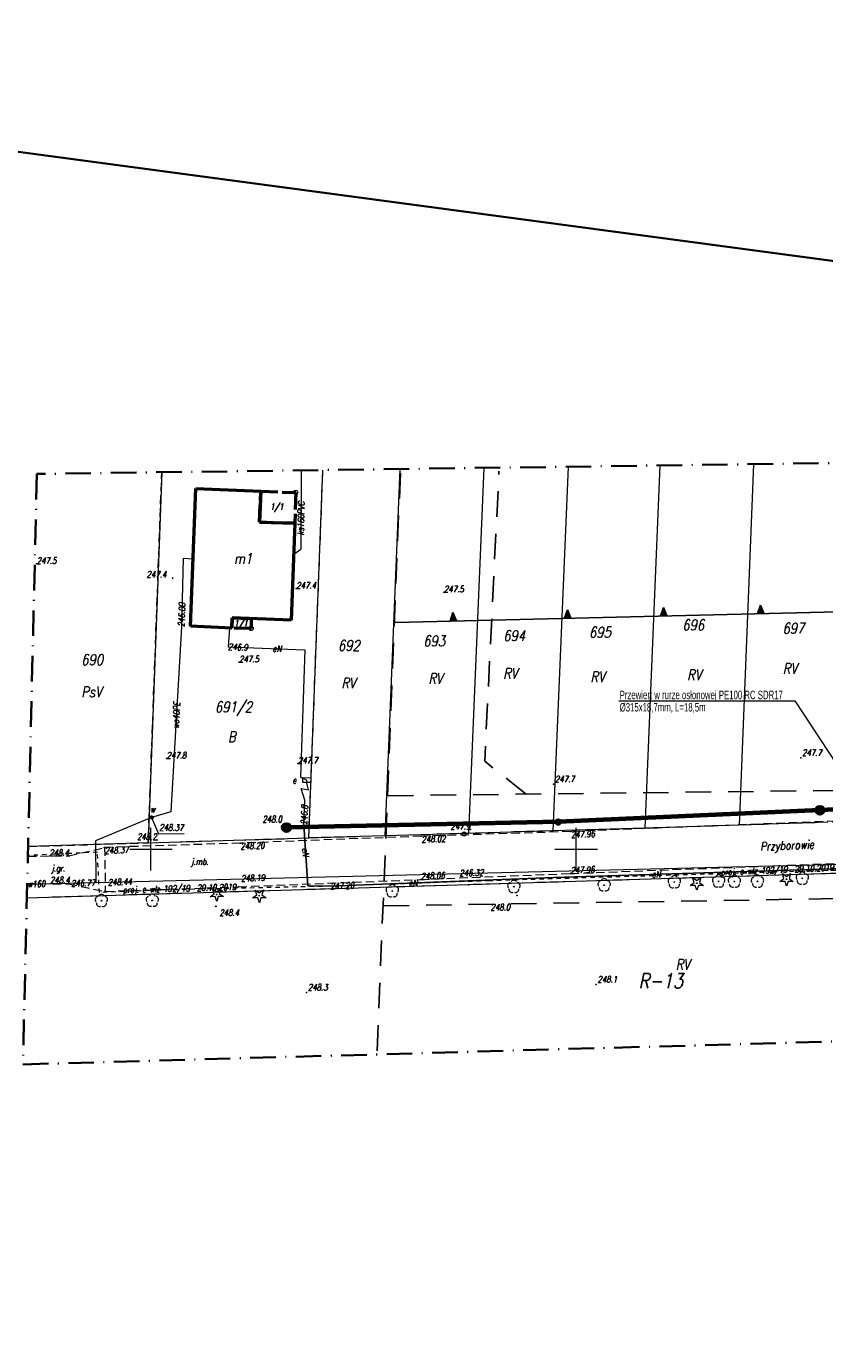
# Model space of a CAD drawing. Header units: millimetres. Extents: x 7436010 to 7436992, y 5663514 to 5666647.
# Tile 40 of 45: x 7436585 to 7436679, y 5666492 to 5666647. Entities that reach past the tile are written whole.
import ezdxf
from ezdxf.enums import TextEntityAlignment as Align

# ---------------------------------------------------------------- set-up
doc = ezdxf.new("R2010")
doc.units = ezdxf.units.MM
doc.header["$PDSIZE"] = 1
for name, pattern in [('1', [0]), ('2_EGBA', [2.5, 2, -0.5]), ('2_EGBU_A', [0]), ('3', [1, 0.5, -0.5]), ('4', [2.5, 1.5, -1]), ('EGKK', [2, 1.5, -0.5]), ('GAK', [3.5, 2, -0.75, 0, -0.75]), ('GDE', [0]), ('GUZ', [1.5, 1, -0.5]), ('KOU', [1.5, 1, -0.5]), ('UBE', [0]), ('UPE', [2, 1, 1])]:
    doc.linetypes.add(name, pattern=pattern)
for name, color, linetype, lineweight, plot in [('_AA Studnie 600 PP plamki', 244, 'Continuous', 35, False), ('_AA Studnie 600 PP SIEĆ', 244, 'Continuous', 35, False), ('RAMA WYPLOT', 3, 'Continuous', 35, False)]:
    doc.layers.add(name, color=color, linetype=linetype, lineweight=lineweight, plot=plot)
for name, color, linetype, lineweight in [('_AA_Kanalizacja grawitacyjna - trasa', 244, 'Continuous', 70), ('_AA_Studnia kanalizacyjna bet.1000mm - symbol', 24, 'Continuous', 40), ('_HH_Przewiert OPIS', 7, 'Continuous', 25), ('Dzialki', 7, 'GDE', 18), ('DZIALKI_SYT-WYS_T_0', 7, 'Continuous', 18), ('EDZPD_L_1', 7, 'GDE', 18), ('EDZPP_T_0', 7, 'Continuous', 18), ('EGBB_E_T_0', 7, 'Continuous', 18), ('EGBB_L_0', 7, '2_EGBU_A', 50), ('EGBC_E_T_3', 7, 'Continuous', 18), ('EGBC_L_3', 7, '2_EGBA', 50), ('EGBE_T_0', 7, 'Continuous', 18), ('EKLPK_L_0', 96, 'EGKK', 18), ('EKLTK_T_0', 96, 'Continuous', 18), ('EUZOU_T_0', 96, 'Continuous', 18), ('Linie_opisowe', 7, 'Continuous', 5), ('MPZP', 6, '4', 25), ('Nazwy ulic', 7, 'Continuous', 18), ('Numery_dzialek', 7, 'Continuous', 18), ('Podzial_sekcyjny_krzyze', 7, 'Continuous', 13), ('Punkty', 7, 'Continuous', 18), ('PunPOMIAR1', 7, 'Continuous', 18), ('RzedPOMIAR1', 7, 'Continuous', 18), ('SDROK_T_0', 7, 'Continuous', 18), ('SDRPK_L_1', 7, 'KOU', 18), ('SIEC_ENERGETYCZNA_L_0', 1, '3', 18), ('SZZPZ_T_0', 7, 'Continuous', 18), ('UEEOA_T_0', 1, 'Continuous', 18), ('UEEOC_T_0', 1, 'Continuous', 18), ('UEEOO_T_0', 1, 'Continuous', 18), ('UEEPA_T_0', 1, 'Continuous', 18), ('UEEPB_L_0', 1, 'UBE', 18), ('UEEPON_L_0', 1, 'UPE', 18), ('UKKOO_T_3', 34, 'Continuous', 18), ('UKKPOR_L_3', 34, '1', 18), ('UWWOA_T_0', 5, 'Continuous', 18), ('UWWOC_T_0', 5, 'Continuous', 18), ('UWWOO_T_0', 5, 'Continuous', 18), ('UWWPA_T_0', 5, 'Continuous', 18), ('UWWPO_L_0', 5, '1', 18), ('UŻYTKI LINIE', 96, 'GUZ', 18), ('UŻYTKI OZNACZENIE', 96, 'Continuous', 18), ('WEKTOR WODOCIĄGI wo', 5, 'Continuous', 18), ('WUKOS_T_0', 7, 'Continuous', 18), ('WUKOS_T_1', 7, 'Continuous', 18), ('ZAKRES MAPY', 1, 'GAK', 35)]:
    doc.layers.add(name, color=color, linetype=linetype, lineweight=lineweight)
doc.layers.add('_AA_Studnia kanalizacyjna bet.1000mm - plamki', color=255, linetype='Continuous')
doc.layers.add('_map', color=7, linetype='Continuous')
doc.styles.add('K1_ACAD', font='romans.shx', dxfattribs={"width": 0.8, "oblique": 12})
doc.styles.add('PLAN 2 pop.', font='ARIALN.TTF', dxfattribs={"width": 0.8})

# ---------------------------------------------------------------- blocks, each defined once
blk = doc.blocks.new('GRO')
at = {"linetype": 'Continuous'}
blk.add_circle((0, 0), 0.045, dxfattribs=at)
blk = doc.blocks.new('2_EGBO')
at = {"linetype": 'Continuous'}
blk.add_circle((0, 0), 0.25, dxfattribs=at)
blk = doc.blocks.new('GRT')
at = {"linetype": 'Continuous'}
blk.add_circle((0, 0), 0.25, dxfattribs=at)
blk = doc.blocks.new('DLI')
at = {"linetype": 'Continuous'}
blk.add_circle((0, 0), 0.045, dxfattribs=at)
for centre, start, end in [((-0.36, 0.12), 102.1445, 221.86), ((0, 0.38), 30.1401, 149.8599), ((0.36, 0.12), 318.14, 77.8555), ((-0.22, -0.3), 174.1482, 293.8542), ((0.22, -0.3), 246.1458, 5.8518)]:
    blk.add_arc(centre, 0.375, start, end, dxfattribs=at)
blk = doc.blocks.new('DIG')
at = {"linetype": 'Continuous'}
for p, q in [((-0.78225, -0.26495), (-0.3012, 0.09375)), ((-0.3012, 0.09375), (-0.4937, 0.6621)), ((-0.4937, 0.6621), (-0.0039, 0.31545)), ((-0.0039, 0.31545), (0.4771, 0.67415)), ((0.4771, 0.67415), (0.2988, 0.1012)), ((0.2988, 0.1012), (0.7886, -0.24545)), ((-0.18225, -0.2575), (-0.78225, -0.26495)), ((0.01025, -0.82585), (-0.18225, -0.2575)), ((0.1886, -0.2529), (0.01025, -0.82585)), ((0.7886, -0.24545), (0.1886, -0.2529))]:
    blk.add_line(p, q, dxfattribs=at)
blk.add_circle((0, 0), 0.045, dxfattribs=at)
blk = doc.blocks.new('SUUS18_01')
at = {"linetype": 'Continuous'}
for p, q in [((0.5, 0.25), (-0.5, 0.25)), ((-0.5, 0.25), (-0.5, -0.25)), ((0.5, -0.25), (0.5, 0.25)), ((-0.5, -0.25), (0.5, -0.25))]:
    blk.add_line(p, q, dxfattribs=at)
blk = doc.blocks.new('SUUS25')
at = {"linetype": 'Continuous'}
for radius in [0.2, 0.175, 0.15, 0.125, 0.1, 0.075, 0.05, 0.025, 0.00715]:
    blk.add_circle((0, 0), radius, dxfattribs=at)
blk = doc.blocks.new('WSP')
at = {"linetype": 'Continuous'}
blk.add_circle((0, 0), 0.045, dxfattribs=at)
blk = doc.blocks.new('STUDZ')
at = {"layer": 'Dzialki'}
for p, q in [((7436601.27, 5666594.34), (7436599.68, 5666550.76)), ((7436618.56, 5666551.33), (7436620.22, 5666594.6)), ((7436599.68, 5666550.76), (7436618.56, 5666551.33)), ((7436791.85, 5666550.59), (7436637.36, 5666545.82)), ((7436637.36, 5666545.82), (7436585.4, 5666544.26))]:
    blk.add_line(p, q, dxfattribs=at)
at = {"layer": 'EDZPD_L_1'}
for p, q in [((7436627.56, 5666551.57), (7436629.32, 5666594.72)), ((7436639.13, 5666594.86), (7436637.35, 5666551.87)), ((7436647.29, 5666552.17), (7436649.09, 5666594.99)), ((7436659.85, 5666595.14), (7436658.08, 5666552.47)), ((7436670.88, 5666595.29), (7436669.17, 5666552.83)), ((7436651.25, 5666552.29), (7436647.29, 5666552.17)), ((7436658.08, 5666552.47), (7436651.25, 5666552.29)), ((7436669.17, 5666552.83), (7436658.08, 5666552.47)), ((7436679.57, 5666553.17), (7436669.17, 5666552.83)), ((7436599.68, 5666550.76), (7436585.55, 5666550.32)), ((7436627.56, 5666551.57), (7436618.56, 5666551.33)), ((7436637.35, 5666551.87), (7436627.56, 5666551.57)), ((7436647.29, 5666552.17), (7436637.35, 5666551.87))]:
    blk.add_line(p, q, dxfattribs=at)
at = {"layer": 'EGBB_L_0'}
for p, q in [((7436604.65, 5666576.22), (7436605.29, 5666592.42)), ((7436605.29, 5666592.42), (7436612.92, 5666592.1)), ((7436612.92, 5666592.1), (7436612.76, 5666588.45)), ((7436612.76, 5666588.45), (7436616.92, 5666588.33)), ((7436616.92, 5666588.33), (7436616.5, 5666576.96)), ((7436609.55, 5666577.22), (7436609.5, 5666576.02)), ((7436616.5, 5666576.96), (7436609.55, 5666577.22)), ((7436609.5, 5666576.02), (7436604.65, 5666576.22))]:
    blk.add_line(p, q, dxfattribs=at)
at = {"layer": 'EGBC_L_3'}
for p, q in [((7436612.76, 5666588.45), (7436612.92, 5666592.1)), ((7436612.92, 5666592.1), (7436617.02, 5666591.96)), ((7436617.02, 5666591.96), (7436616.92, 5666588.33)), ((7436616.92, 5666588.33), (7436612.76, 5666588.45)), ((7436609.5, 5666576.02), (7436609.55, 5666577.22)), ((7436609.55, 5666577.22), (7436611.8, 5666577.14)), ((7436611.8, 5666577.14), (7436611.78, 5666575.97)), ((7436611.78, 5666575.97), (7436609.5, 5666576.02))]:
    blk.add_line(p, q, dxfattribs=at)
at = {"layer": 'EKLPK_L_0', "linetype": 'GUZ', "flags": 128}
for points in [[(7436791.85, 5666550.59), (7436637.36, 5666545.82)], [(7436637.36, 5666545.82), (7436585.4, 5666544.26)]]:
    blk.add_lwpolyline(points, dxfattribs=at)
at = {"layer": 'Podzial_sekcyjny_krzyze', "color": 7, "lineweight": 13}
for p, q in [((7436600, 5666547.5), (7436600, 5666552.5)), ((7436650, 5666547.5), (7436650, 5666552.5)), ((7436597.5, 5666550), (7436602.5, 5666550)), ((7436647.5, 5666550), (7436652.5, 5666550))]:
    blk.add_line(p, q, dxfattribs=at)
at = {"layer": 'PunPOMIAR1'}
for p in [(7436676.42, 5666560.77), (7436647.35, 5666557.65), (7436615.84, 5666553.01), (7436652.36, 5666534.1), (7436618.3, 5666533.17)]:
    blk.add_point(p, dxfattribs=at)
at = {"layer": 'RAMA WYPLOT', "flags": 128}
blk.add_lwpolyline([(7436474.28, 5666646.78), (7436381.84, 5665956.72), (7436798.12, 5665900.96), (7436890.56, 5666591.01)], close=True, dxfattribs=at)
at = {"layer": 'SDRPK_L_1'}
for p, q in [((7436691.03, 5666553.72), (7436649.37, 5666552.08)), ((7436610.51, 5666550.72), (7436594.54, 5666550.21)), ((7436631.81, 5666551.53), (7436610.51, 5666550.72)), ((7436649.37, 5666552.08), (7436631.81, 5666551.53)), ((7436585.52, 5666549.2), (7436590.35, 5666549.21)), ((7436590.35, 5666549.21), (7436594.54, 5666550.21)), ((7436594.54, 5666550.21), (7436594.63, 5666545.04)), ((7436649.36, 5666547.14), (7436688.15, 5666548.63)), ((7436610.28, 5666545.58), (7436631.75, 5666546.44)), ((7436631.75, 5666546.44), (7436649.36, 5666547.14)), ((7436585.45, 5666545.98), (7436590.31, 5666545.92)), ((7436590.31, 5666545.92), (7436594.63, 5666545.04)), ((7436594.63, 5666545.04), (7436610.28, 5666545.58))]:
    blk.add_line(p, q, dxfattribs=at)
at = {"layer": 'SIEC_ENERGETYCZNA_L_0'}
for p, q in [((7436593.7, 5666549.65), (7436585.52, 5666549.26)), ((7436593.93, 5666544.9), (7436593.7, 5666549.65)), ((7436639.82, 5666546.29), (7436622.14, 5666545.68)), ((7436657.18, 5666546.82), (7436639.82, 5666546.29)), ((7436673.08, 5666547.29), (7436657.18, 5666546.82)), ((7436681.58, 5666547.54), (7436673.08, 5666547.29)), ((7436600.85, 5666545.19), (7436593.93, 5666544.9)), ((7436622.14, 5666545.68), (7436600.85, 5666545.19))]:
    blk.add_line(p, q, dxfattribs=at)
at = {"layer": 'UEEPB_L_0'}
for p, q in [((7436617.99, 5666552.87), (7436618.43, 5666545.71)), ((7436647.38, 5666546.68), (7436706.1, 5666548.48)), ((7436621.07, 5666545.65), (7436647.38, 5666546.68)), ((7436618.43, 5666545.71), (7436621.07, 5666545.65))]:
    blk.add_line(p, q, dxfattribs=at)
at = {"layer": 'UEEPON_L_0'}
for p, q in [((7436609.22, 5666576.03), (7436609.07, 5666573.82)), ((7436609.07, 5666573.82), (7436618.1, 5666573.45)), ((7436618.1, 5666573.45), (7436617.59, 5666558.49)), ((7436617.59, 5666558.49), (7436618.33, 5666558.13)), ((7436618.11, 5666555.77), (7436617.67, 5666557.15)), ((7436617.67, 5666557.15), (7436618.54, 5666557)), ((7436618.32, 5666557.8), (7436618.33, 5666558.13)), ((7436618.54, 5666557), (7436618.32, 5666557.8)), ((7436617.99, 5666552.87), (7436618.11, 5666555.77)), ((7436618.43, 5666545.71), (7436617.99, 5666552.87)), ((7436706.1, 5666548.48), (7436647.38, 5666546.68)), ((7436647.38, 5666546.68), (7436621.07, 5666545.65)), ((7436621.07, 5666545.65), (7436618.43, 5666545.71))]:
    blk.add_line(p, q, dxfattribs=at)
at = {"layer": 'UKKPOR_L_3'}
for p in [(7436617.67, 5666594.56), (7436616.79, 5666584.71)]:
    blk.add_line(p, (7436617.63, 5666585.28), dxfattribs=at)
at = {"layer": 'UWWOC_T_0'}
for p, q in [((7436600.07, 5666553.74), (7436600.89, 5666551.81)), ((7436600.89, 5666551.81), (7436603.9, 5666551.85))]:
    blk.add_line(p, q, dxfattribs=at)
at = {"layer": 'UWWPO_L_0'}
for p, q in [((7436603.8, 5666584.19), (7436603.57, 5666576.14)), ((7436604.96, 5666584.13), (7436603.8, 5666584.19)), ((7436603.57, 5666576.14), (7436602.33, 5666554.41)), ((7436602.33, 5666554.41), (7436600.07, 5666553.74)), ((7436600.07, 5666553.74), (7436593.46, 5666550.99)), ((7436593.46, 5666550.99), (7436593.53, 5666546.05))]:
    blk.add_line(p, q, dxfattribs=at)
at = {"layer": 'UŻYTKI LINIE', "flags": 128}
for points in [[(7436585.55, 5666550.32), (7436599.68, 5666550.76), (7436601.27, 5666594.34)], [(7436618.56, 5666551.33), (7436620.22, 5666594.6)], [(7436787.56, 5666556.15), (7436765.23, 5666555.63), (7436750.63, 5666555.32), (7436739.24, 5666554.97), (7436727.85, 5666554.63), (7436700.75, 5666553.81), (7436679.57, 5666553.17), (7436669.17, 5666552.83), (7436658.08, 5666552.47), (7436647.29, 5666552.17), (7436637.35, 5666551.87), (7436627.56, 5666551.57), (7436618.56, 5666551.33)], [(7436599.68, 5666550.76), (7436618.56, 5666551.33)]]:
    blk.add_lwpolyline(points, dxfattribs=at)
at = {"layer": 'WEKTOR WODOCIĄGI wo'}
blk.add_line((7436686.15, 5666548.32), (7436585.44, 5666545.85), dxfattribs=at)
at = {"layer": 'ZAKRES MAPY', "ltscale": 1.5}
blk.add_lwpolyline([(7436499.64, 5664770.19), (7436618.18, 5665205.39), (7436683.21, 5665437.78), (7436699.29, 5665515.69), (7436766.55, 5666002.2), (7436830.55, 5666510.53), (7436842.09, 5666581.76), (7436785.51, 5666596.85), (7436785.51, 5666596.85), (7436586.58, 5666594.14), (7436584.94, 5666524.7), (7436750.08, 5666529.35), (7436745.08, 5666424.3), (7436720.95, 5666302.3), (7436720.95, 5666302.3), (7436688.83, 5666001.55), (7436443.21, 5666009.35), (7436440.09, 5665956.61), (7436694.21, 5665946.11), (7436662.94, 5665733.97), (7436630.66, 5665497.39), (7436531.49, 5665129.94)], dxfattribs=at)
at = {"layer": 'EDZPP_T_0'}
blk.add_blockref('GRT', (7436636.81, 5666551.79), dxfattribs=at)
at = {"layer": 'EGBE_T_0'}
for p in [(7436617.02, 5666591.96), (7436611.78, 5666575.97)]:
    blk.add_blockref('2_EGBO', p, dxfattribs=at)
at = {"layer": 'Punkty'}
for p in [(7436599.68, 5666550.76), (7436618.56, 5666551.33), (7436637.36, 5666545.82)]:
    blk.add_blockref('GRO', p, dxfattribs=at)
at = {"layer": 'SZZPZ_T_0'}
for name, p in [('DLI', (7436642.68, 5666545.6)), ('DLI', (7436653.3, 5666545.78)), ('DLI', (7436661.55, 5666546.14)), ('DIG', (7436664.2, 5666546)), ('DLI', (7436666.76, 5666546.23)), ('DLI', (7436668.61, 5666546.21)), ('DLI', (7436671.33, 5666546.22)), ('DIG', (7436674.75, 5666546.47)), ('DLI', (7436676.6, 5666546.58)), ('DLI', (7436594.17, 5666543.95)), ('DLI', (7436600.15, 5666543.97)), ('DIG', (7436607.73, 5666544.68)), ('DIG', (7436612.74, 5666544.54)), ('DLI', (7436628.38, 5666545.09))]:
    blk.add_blockref(name, p, dxfattribs=at)
at = {"layer": 'UEEPA_T_0', "rotation": 358.7876114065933}
blk.add_blockref('SUUS18_01', (7436618.33, 5666558.13), dxfattribs=at)
at = {"layer": 'UWWPA_T_0'}
blk.add_blockref('SUUS25', (7436600.07, 5666553.74), dxfattribs=at)
at = {"layer": 'WUKOS_T_0'}
for p in [(7436586.57, 5666583.58), (7436602.55, 5666581.88), (7436617.09, 5666580.66), (7436634.46, 5666580.22), (7436610.37, 5666571.99), (7436601.84, 5666560.68), (7436617.3, 5666560.09), (7436610.51, 5666550.72), (7436631.81, 5666551.53), (7436649.37, 5666552.08), (7436590.35, 5666549.21), (7436594.54, 5666550.21), (7436631.75, 5666546.44), (7436649.36, 5666547.14), (7436590.31, 5666545.92), (7436594.6, 5666545.08), (7436610.28, 5666545.58)]:
    blk.add_blockref('WSP', p, dxfattribs=at)
for p, rotation in [((7436637.55, 5666552.31), 0.06222666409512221), ((7436600.68, 5666551.09), 0.06236326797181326), ((7436643.04, 5666544.57), 0.06222666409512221), ((7436607.63, 5666543.29), 0.06239058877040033)]:
    blk.add_blockref('WSP', p, dxfattribs=dict(at, rotation=rotation))
at = {"layer": 'DZIALKI_SYT-WYS_T_0', "style": 'K1_ACAD', "oblique": 12, "width": 0.8}
for s, p in [('696', (7436663.78, 5666576.38)), ('694', (7436642.72, 5666575.12)), ('695', (7436652.81, 5666575.52)), ('697', (7436675.56, 5666575.99)), ('692', (7436623.28, 5666573.96)), ('693', (7436633.31, 5666574.5)), ('690', (7436593.09, 5666572.29))]:
    blk.add_text(s, height=1.25, dxfattribs=at).set_placement(p, align=Align.MIDDLE)
at = {"layer": 'EGBB_E_T_0', "style": 'K1_ACAD', "oblique": 12, "width": 0.8}
blk.add_text('m1', height=1.25, dxfattribs=at).set_placement((7436610.83, 5666584.2), align=Align.MIDDLE)
at = {"layer": 'EGBC_E_T_3', "style": 'K1_ACAD', "oblique": 12, "width": 0.8}
for p in [(7436614.79, 5666590.22), (7436610.57, 5666576.5)]:
    blk.add_text('1/1', height=0.75, dxfattribs=at).set_placement(p, align=Align.MIDDLE)
at = {"layer": 'EKLTK_T_0', "style": 'K1_ACAD', "oblique": 12, "width": 0.8}
blk.add_text('B', height=1.25, dxfattribs=at).set_placement((7436609.05, 5666563.86), align=Align.TOP_LEFT)
blk.add_text('RV', height=1.25, dxfattribs=at).set_placement((7436662.53, 5666536.45), align=Align.MIDDLE)
at = {"layer": 'EUZOU_T_0', "style": 'K1_ACAD', "oblique": 12, "width": 0.8}
for s, p in [('RV', (7436642.26, 5666570.68)), ('RV', (7436623.22, 5666569.55)), ('RV', (7436633.46, 5666570.08)), ('PsV', (7436593, 5666568.51))]:
    blk.add_text(s, height=1.25, dxfattribs=at).set_placement(p, align=Align.MIDDLE)
at = {"layer": 'Nazwy ulic', "style": 'K1_ACAD', "oblique": 12, "width": 0.8}
blk.add_text('Przyborowie', height=1, rotation=2.197, dxfattribs=at).set_placement((7436674.81, 5666550.31), align=Align.MIDDLE)
at = {"layer": 'Numery_dzialek', "style": 'K1_ACAD', "oblique": 12, "width": 0.8}
blk.add_text('691/2', height=1.25, dxfattribs=at).set_placement((7436607.53, 5666567.36), align=Align.TOP_LEFT)
at = {"layer": 'RzedPOMIAR1', "style": 'K1_ACAD', "oblique": 12, "width": 0.8}
for s, p in [('247.7', (7436676.58, 5666561)), ('247.7', (7436647.51, 5666557.88)), ('248.0', (7436613.1, 5666553.16)), ('248.3', (7436618.46, 5666533.4)), ('248.1', (7436652.52, 5666534.33))]:
    blk.add_text(s, height=0.75, dxfattribs=at).set_placement(p)
at = {"layer": 'SDROK_T_0', "style": 'K1_ACAD', "oblique": 12, "width": 0.8}
blk.add_text('j.gr.', height=0.75, dxfattribs=at).set_placement((7436588.3, 5666547.38))
blk.add_text('j.mb.', height=0.75, dxfattribs=at).set_placement((7436604.73, 5666548.55), align=Align.MIDDLE_LEFT)
at = {"layer": 'SIEC_ENERGETYCZNA_L_0', "style": 'K1_ACAD', "oblique": 12, "width": 0.8}
for rotation, p in [(2.5261, (7436667.01, 5666546.91)), (1.5481, (7436596.72, 5666544.84))]:
    blk.add_text('proj. e wlz 192/19  29.10.2019', height=0.75, rotation=rotation, dxfattribs=at).set_placement(p)
at = {"layer": 'UEEOA_T_0', "style": 'K1_ACAD', "oblique": 12, "width": 0.8}
blk.add_text('e', height=0.75, dxfattribs=at).set_placement((7436616.64, 5666557.73))
at = {"layer": 'UEEOC_T_0', "style": 'K1_ACAD', "oblique": 12, "width": 0.8}
for s, rotation, p in [('246.9', 357.6851, (7436609.07, 5666573.82)), ('246.8', 87.6305, (7436617.99, 5666552.87)), ('247.20', 2.2419, (7436621.07, 5666545.65))]:
    blk.add_text(s, height=0.75, rotation=rotation, dxfattribs=at).set_placement(p, align=Align.MIDDLE_LEFT)
at = {"layer": 'UEEOO_T_0', "style": 'K1_ACAD', "oblique": 12, "width": 0.8}
blk.add_text('eN', height=0.75, dxfattribs=at).set_placement((7436614.81, 5666573.59), align=Align.MIDDLE)
for rotation, p in [(273.5165, (7436618.19, 5666549.64)), (2.2419, (7436630.82, 5666546.03)), (1.7558, (7436659.42, 5666547.05))]:
    blk.add_text('eN', height=0.75, rotation=rotation, dxfattribs=at).set_placement(p, align=Align.MIDDLE)
at = {"layer": 'UKKOO_T_3', "style": 'K1_ACAD', "oblique": 12, "width": 0.8}
blk.add_text('ks160PVC', height=0.75, rotation=88.47, dxfattribs=at).set_placement((7436617.64, 5666588.92), align=Align.MIDDLE)
at = {"layer": 'UWWOA_T_0', "style": 'K1_ACAD', "oblique": 12, "width": 0.8}
blk.add_text('w', height=0.75, dxfattribs=at).set_placement((7436599.92, 5666554.33))
at = {"layer": 'UWWOC_T_0', "style": 'K1_ACAD', "oblique": 12, "width": 0.8}
for s, rotation, p in [('246.00', 88.3634, (7436603.57, 5666576.14)), ('248.37', 359.7149, (7436600.98, 5666552.56))]:
    blk.add_text(s, height=0.75, rotation=rotation, dxfattribs=at).set_placement(p, align=Align.MIDDLE_LEFT)
for s, p in [('246.32', (7436636.29, 5666546.82)), ('246.77', (7436590.61, 5666545.61))]:
    blk.add_text(s, height=0.75, rotation=1.404, dxfattribs=at).set_placement(p)
at = {"layer": 'UWWOO_T_0', "style": 'K1_ACAD', "oblique": 12, "width": 0.8}
blk.add_text('wo40PE', height=0.75, rotation=86.733, dxfattribs=at).set_placement((7436602.98, 5666565.74), align=Align.MIDDLE)
blk.add_text('w160', height=0.75, rotation=1.4042, dxfattribs=at).set_placement((7436586.54, 5666545.55), align=Align.CENTER)
at = {"layer": 'UŻYTKI OZNACZENIE', "style": 'K1_ACAD', "oblique": 12, "width": 0.8}
for p in [(7436652.52, 5666570.27), (7436663.89, 5666570.51), (7436675.14, 5666571.24)]:
    blk.add_text('RV', height=1.25, dxfattribs=at).set_placement(p, align=Align.MIDDLE)
at = {"layer": 'WUKOS_T_1', "style": 'K1_ACAD', "oblique": 12, "width": 0.8}
for s, p in [('247.5', (7436586.57, 5666583.58)), ('247.4', (7436599.49, 5666581.96)), ('247.4', (7436617.09, 5666580.66)), ('247.5', (7436634.46, 5666580.22)), ('247.5', (7436610.37, 5666571.99)), ('247.8', (7436601.84, 5666560.68)), ('247.7', (7436617.29, 5666560.09))]:
    blk.add_text(s, height=0.75, dxfattribs=at).set_placement(p)
for s, rotation, p in [('247.9', 0.0622, (7436637.55, 5666552.31)), ('248.2', 0.0624, (7436600.68, 5666551.09))]:
    blk.add_text(s, height=0.75, rotation=rotation, dxfattribs=at).set_placement(p, align=Align.RIGHT)
for s, rotation, p in [('248.20', 2.1648, (7436610.51, 5666550.72)), ('248.02', 1.7967, (7436631.81, 5666551.53)), ('247.96', 2.2626, (7436649.37, 5666552.08)), ('248.37', 1.832, (7436594.54, 5666550.21)), ('248.4', 0.0624, (7436608.05, 5666542.91))]:
    blk.add_text(s, height=0.75, rotation=rotation, dxfattribs=at).set_placement(p, align=Align.TOP_LEFT)
blk.add_text('248.4', height=0.75, dxfattribs=at).set_placement((7436590.35, 5666549.21), align=Align.RIGHT)
for s, rotation, p in [('247.96', 2.197, (7436649.36, 5666547.14)), ('248.44', 1.9627, (7436594.94, 5666545.73)), ('248.19', 2.2881, (7436610.6, 5666546.19)), ('248.06', 2.2861, (7436631.75, 5666546.44))]:
    blk.add_text(s, height=0.75, rotation=rotation, dxfattribs=at).set_placement(p)
blk.add_text('248.4', height=0.75, dxfattribs=at).set_placement((7436590.44, 5666546.76), align=Align.TOP_RIGHT)
blk.add_text('248.0', height=0.75, rotation=0.0622, dxfattribs=at).set_placement((7436642.25, 5666543.56), align=Align.TOP_RIGHT)
blk = doc.blocks.new('MPZP')
at = {"layer": 'MPZP'}
for points in [[(7436660.5, 5666576.2), (7436660.11, 5666577.19), (7436659.75, 5666576.18)], [(7436671.91, 5666576.47), (7436671.52, 5666577.46), (7436671.16, 5666576.45)], [(7436635.74, 5666575.61), (7436635.34, 5666576.6), (7436634.99, 5666575.6)], [(7436649.2, 5666575.93), (7436648.81, 5666576.92), (7436648.45, 5666575.92)]]:
    blk.add_hatch(color=256, dxfattribs=at).paths.add_polyline_path(points)
at = {"layer": 'MPZP', "ltscale": 2, "flags": 128}
for points in [[(7436629.15, 5666593), (7436626.41, 5666524.65)], [(7436643.93, 5666555.24), (7436639.07, 5666559.1), (7436640.75, 5666593.21)], [(7436627.7, 5666555.05), (7436681.46, 5666555.68), (7436734.91, 5666556.64), (7436764.39, 5666557.35), (7436786.04, 5666557.75), (7436794.75, 5666563.86), (7436798.34, 5666571.74), (7436801.33, 5666577.75), (7436808.35, 5666589.08)], [(7436627.18, 5666542.09), (7436691.16, 5666543.13), (7436776.22, 5666544.16), (7436785.89, 5666532.3), (7436786.98, 5666538.36), (7436788.86, 5666546.64), (7436790.1, 5666551.25), (7436792.1, 5666556.89), (7436794.75, 5666563.86)]]:
    blk.add_lwpolyline(points, dxfattribs=at)
at = {"layer": 'MPZP', "linetype": 'Continuous', "ltscale": 2, "flags": 128}
blk.add_lwpolyline([(7436628.53, 5666575.44), (7436679, 5666576.64), (7436712.34, 5666577.39), (7436757.68, 5666578.4), (7436787.56, 5666579.28), (7436795.49, 5666593.21)], dxfattribs=at)
at = {"layer": 'MPZP', "ltscale": 2}
for points in [[(7436660.5, 5666576.2), (7436660.11, 5666577.19), (7436659.75, 5666576.18), (7436660.5, 5666576.2)], [(7436671.91, 5666576.47), (7436671.52, 5666577.46), (7436671.16, 5666576.45), (7436671.91, 5666576.47)], [(7436635.74, 5666575.61), (7436635.34, 5666576.6), (7436634.99, 5666575.6), (7436635.74, 5666575.61)], [(7436649.2, 5666575.93), (7436648.81, 5666576.92), (7436648.45, 5666575.92), (7436649.2, 5666575.93)]]:
    blk.add_lwpolyline(points, close=True, dxfattribs=at)
at = {"layer": 'MPZP', "style": 'K1_ACAD', "oblique": 12, "width": 0.8}
blk.add_text('R-13', height=1.75, dxfattribs=at).set_placement((7436657.18, 5666531.89), align=Align.BOTTOM_LEFT)

msp = doc.modelspace()

# ---------------------------------------------------------------- hatches: boundary and pattern name
at = {"layer": '_AA Studnie 600 PP plamki', "lineweight": 80}
h = msp.add_hatch(color=256, dxfattribs=at)
h.dxf.hatch_style = 1
edge = h.paths.add_edge_path()
edge.add_arc((7436647.9, 5666553.2), 0.3, 0, 360)
h = msp.add_hatch(color=256, dxfattribs=at)
h.dxf.hatch_style = 1
edge = h.paths.add_edge_path()
edge.add_arc((7436647.9, 5666553.2), 0.3, 0, 360)
at = {"layer": '_AA_Studnia kanalizacyjna bet.1000mm - plamki', "linetype": 'Continuous'}
h = msp.add_hatch(color=256, dxfattribs=at)
edge = h.paths.add_edge_path()
edge.add_arc((7436678.68, 5666554.58), 0.5, 0, 360)
h = msp.add_hatch(color=256, dxfattribs=at)
edge = h.paths.add_edge_path()
edge.add_arc((7436615.94, 5666552.54), 0.5, 0, 360)

# ---------------------------------------------------------------- linework, layer by layer
at = {"layer": '_AA Studnie 600 PP SIEĆ'}
msp.add_circle((7436647.9, 5666553.2), 0.3, dxfattribs=at)
at = {"layer": '_AA_Kanalizacja grawitacyjna - trasa'}
msp.add_lwpolyline([(7436794.63, 5666559.01), (7436794.63, 5666559.01), (7436794.63, 5666559.01), (7436794.63, 5666559.01), (7436786.24, 5666558.65), (7436764.31, 5666557.7), (7436734.02, 5666556.67), (7436727.02, 5666556.43), (7436698.46, 5666555.46), (7436678.68, 5666554.58), (7436647.96, 5666553.21), (7436615.94, 5666552.54)], dxfattribs=at)
at = {"layer": '_AA_Studnia kanalizacyjna bet.1000mm - symbol', "linetype": 'Continuous'}
for centre in [(7436678.68, 5666554.58), (7436615.94, 5666552.54)]:
    msp.add_circle(centre, 0.5, dxfattribs=at)
at = {"layer": 'Linie_opisowe'}
for p, q in [((7436655.02, 5666567.45), (7436675.72, 5666567.45)), ((7436675.72, 5666567.45), (7436683.71, 5666555.3))]:
    msp.add_line(p, q, dxfattribs=at)

# ---------------------------------------------------------------- block references
at = {"layer": '_map'}
msp.add_blockref('STUDZ', (0, 0), dxfattribs=at)
at = {"layer": 'MPZP'}
msp.add_blockref('MPZP', (0.18, 1.24), dxfattribs=at)

# ---------------------------------------------------------------- texts
at = {"layer": '_HH_Przewiert OPIS', "style": 'PLAN 2 pop.', "width": 0.8}
for s, p in [('Przewiert w rurze osłonowej PE100 RC SDR17', (7436655.12, 5666567.65)), ('%%c315x18,7mm, L=18,5m', (7436655.12, 5666566.2))]:
    msp.add_text(s, height=1, dxfattribs=at).set_placement(p)

doc.saveas('drawing.dxf')
